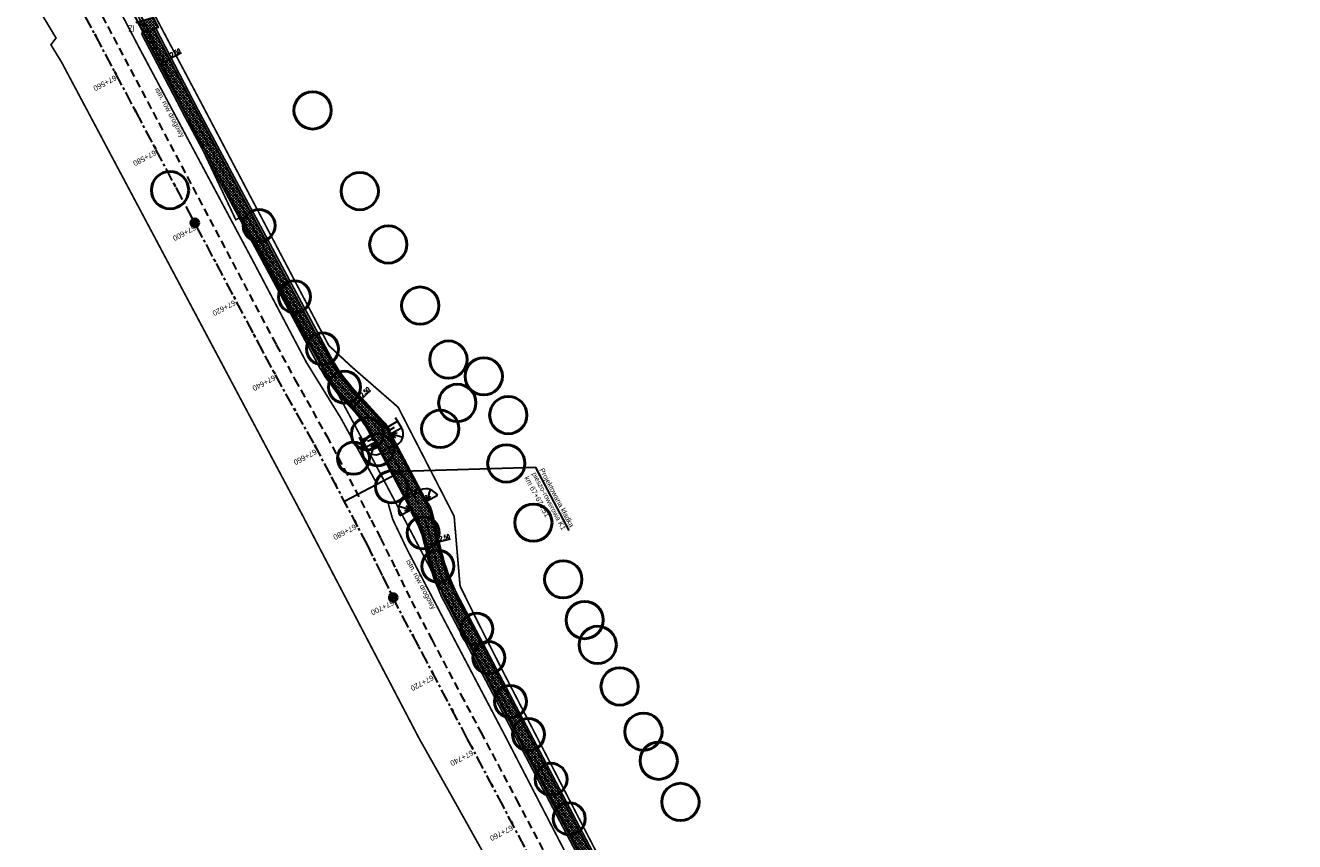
# Model space of a CAD drawing. Extents: x 7529638 to 7533737, y 5721204 to 5727900.
# Tile 21 of 24: x 7530189 to 7530488, y 5726661 to 5726854. Entities that reach past the tile are written whole.
import ezdxf

# ---------------------------------------------------------------- set-up
doc = ezdxf.new("R2010")
doc.units = 0
doc.header["$PDMODE"] = 1
doc.header["$PDSIZE"] = 0.3
for name, pattern in [('817-dzialki-09-05-04$0$HIDDEN', [0.375, 0.25, -0.125]), ('ACAD_ISO05W100', [33, 24, -3, 0, -3, 0, -3]), ('CENTER', [50.8, 31.75, -6.35, 6.35, -6.35]), ('HIDDEN', [9.525, 6.35, -3.175])]:
    doc.linetypes.add(name, pattern=pattern)
for name, color, linetype, lineweight in [('! tmp', 7, 'Continuous', 50), ('D-krawędzie', 3, 'Continuous', 30), ('D-obrzeża', 2, 'Continuous', 30), ('D-opisy', 2, 'Continuous', 30), ('D-oś', 10, 'CENTER', 30), ('D-pas-drogowy', 7, 'ACAD_ISO05W100', 50), ('D-zjazdy', 202, 'Continuous', 30), ('D-zjazdy-opis', 202, 'Continuous', 30)]:
    doc.layers.add(name, color=color, linetype=linetype, lineweight=lineweight)
for name, color, linetype in [('C-DROGI-SYTUACJA-ETYKIETY', 7, 'Continuous'), ('D-hatch-zjazdy-BA', 244, 'Continuous'), ('D-kladki', 7, 'Continuous'), ('D-pobocza', 60, 'Continuous'), ('D-rowy', 160, 'Continuous'), ('D-wymiary', 1, 'Continuous')]:
    doc.layers.add(name, color=color, linetype=linetype)
for name, color, linetype, lineweight, true_color in [('D-bariery', 7, 'FENCELINE2', 30, 0xff0f0f), ('D-hatch-ciag-pieszo-rowerowy', 7, 'Continuous', 13, 0xff9f80), ('D-LR-etap-III', 7, '817-dzialki-09-05-04$0$HIDDEN', 50, 0x00008f), ('D-podzialy-dzialek', 7, 'Continuous', 50, 0xff3333)]:
    doc.layers.add(name, color=color, linetype=linetype, lineweight=lineweight, true_color=true_color)
doc.styles.add('2mm08', font='arial.ttf', dxfattribs={"width": 0.8})
doc.styles.add('DIMTEXT', font='simplex.shx', dxfattribs={"width": 0.7})
doc.styles.get("Standard").update_dxf_attribs({"font": 'arial.ttf'})
doc.linetypes.add('FENCELINE2', pattern='A,6.35,-2.54,[132,ltypeshp.shx,S=2.54,R=0,X=-2.54,Y=0],-2.54,25.4', length=36.83)
doc.dimstyles.new('500', dxfattribs={"dimtxt": 1, "dimasz": 0.7, "dimexe": 0.2, "dimexo": 0.5, "dimgap": 0.2, "dimtad": 1, "dimrnd": 0.005, "dimzin": 0, "dimdsep": 46, "dimtxsty": 'DIMTEXT', "dimblk": 'ARCHTICK', "dimcen": 0, "dimclrd": 256, "dimclre": 256, "dimclrt": 2, "dimadec": 5, "dimazin": 0, "dimtfac": 1, "dimtofl": 0, "dimtmove": 0, "dimatfit": 3, "dimfxl": 1, "dimtolj": 1, "dimtzin": 0, "dimlwd": -1, "dimlwe": -1, "dimarcsym": 0})
pattern_1 = [(45, (0.87658, 0.48407), (-0.33675960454, 0.33675960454), []), (135, (0.87658, 0.48407), (-0.33675960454, -0.33675960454), [])]
pattern_2 = [(45, (0, 0), (-0.33675960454, 0.33675960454), []), (135, (0, 0), (-0.33675960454, -0.33675960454), [])]

# ---------------------------------------------------------------- blocks, each defined once
blk = doc.blocks.new('kilometraz')
at = {"linetype": 'ByBlock', "lineweight": -2}
blk.add_hatch(color=0, dxfattribs=at).paths.add_polyline_path([(0, -0.375, 0.4142136), (0.375, 0, 0.4142136), (0, 0.375)])
at = {"color": 0, "linetype": 'ByBlock', "lineweight": -2}
blk.add_line((0, 0.375), (0, -0.375), dxfattribs=at)
blk.add_circle((0, 0), 0.375, dxfattribs=at)
blk = doc.blocks.new('AeccTickLine')
at = {"color": 0, "linetype": 'ByBlock', "lineweight": -2}
blk.add_line((0, 1), (0, -1), dxfattribs=at)
blk = doc.blocks.new('wergwerg')
at = {"layer": '! tmp', "color": 172, "lineweight": 30, "ltscale": 0.05, "true_color": 0x0000c2}
for p, q in [((6567213.51, 5549967.4), (6567208.51, 5549949.07)), ((6567213.82, 5549967.31), (6567208.81, 5549948.99)), ((6567213.51, 5549967.4), (6567213.82, 5549967.31)), ((6567212.25, 5549948.05), (6567217.26, 5549966.38)), ((6567212.56, 5549947.96), (6567217.56, 5549966.29)), ((6567212.97, 5549964.18), (6567216.4, 5549963.24)), ((6567217.26, 5549966.38), (6567217.56, 5549966.29)), ((6567209.67, 5549952.12), (6567213.1, 5549951.18)), ((6567205.84, 5549950.32), (6567205.27, 5549947.58)), ((6567208.51, 5549949.07), (6567208.81, 5549948.99)), ((6567212.25, 5549948.05), (6567212.56, 5549947.96)), ((6567215.48, 5549947.68), (6567214.58, 5549945.04))]:
    blk.add_line(p, q, dxfattribs=at)
at = {"layer": '! tmp', "color": 172, "lineweight": 30, "true_color": 0x0000c2}
for p, q in [((6567210.59, 5549967.7), (6567213.21, 5549966.98)), ((6567210.83, 5549965.48), (6567213.23, 5549966.84)), ((6567211.89, 5549966.74), (6567213.2, 5549966.91)), ((6567212.46, 5549965.74), (6567213.27, 5549966.79)), ((6567217.63, 5549964.33), (6567217.46, 5549965.64)), ((6567218.89, 5549963.27), (6567217.53, 5549965.67)), ((6567218.63, 5549964.9), (6567217.58, 5549965.71)), ((6567220.23, 5549965.06), (6567217.61, 5549965.77)), ((6567205.84, 5549950.3), (6567208.46, 5549949.59)), ((6567207.18, 5549952.09), (6567208.55, 5549949.69)), ((6567207.45, 5549950.46), (6567208.49, 5549949.65)), ((6567208.45, 5549951.03), (6567208.61, 5549949.72)), ((6567213.6, 5549949.62), (6567212.79, 5549948.57)), ((6567215.23, 5549949.89), (6567212.84, 5549948.52)), ((6567208.09, 5549947.86), (6567205.44, 5549948.41)), ((6567208.27, 5549948.73), (6567206.95, 5549949.01)), ((6567212.3, 5549946.71), (6567214.86, 5549945.84)), ((6567212.59, 5549947.55), (6567213.87, 5549947.11)), ((6567214.17, 5549948.62), (6567212.86, 5549948.46)), ((6567215.48, 5549947.67), (6567212.86, 5549948.39))]:
    blk.add_line(p, q, dxfattribs=at)
at = {"layer": '! tmp', "color": 172, "linetype": 'HIDDEN', "lineweight": 30, "ltscale": 0.05, "true_color": 0x0000c2}
for p, q in [((6567213.03, 5549964.42), (6567213.21, 5549964.11)), ((6567216.46, 5549963.48), (6567216.16, 5549963.31)), ((6567209.56, 5549952.93), (6567213.61, 5549951.82)), ((6567209.61, 5549951.88), (6567209.91, 5549952.05)), ((6567213.04, 5549950.94), (6567212.86, 5549951.25))]:
    blk.add_line(p, q, dxfattribs=at)
at = {"layer": '! tmp', "color": 172, "linetype": 'CENTER', "lineweight": 30, "ltscale": 0.05, "true_color": 0x0000c2}
blk.add_line((6567216.51, 5549962.43), (6567212.46, 5549963.54), dxfattribs=at)
at = {"layer": '! tmp', "color": 172, "lineweight": 30, "ltscale": 0.05, "true_color": 0x0000c2}
for centre, start, end in [((6567213.48, 5549966.89), 164.7183, 252.7914), ((6567217.34, 5549965.84), 256.6451, 344.7183), ((6567208.73, 5549949.53), 76.6451, 164.7183), ((6567212.59, 5549948.47), 344.7183, 72.7914)]:
    blk.add_arc(centre, 3, start, end, dxfattribs=at)
at = {"layer": '! tmp', "color": 172, "lineweight": 30, "true_color": 0x0000c2}
for centre, start, end in [((6567213.38, 5549966.93), 164.4174, 254.7563), ((6567217.44, 5549965.82), 254.6802, 345.0192), ((6567208.63, 5549949.54), 74.7174, 165.0563), ((6567212.69, 5549948.43), 344.3802, 74.7192)]:
    blk.add_arc(centre, 0.177, start, end, dxfattribs=at)
blk = doc.blocks.new('_ArchTick')
at = {"color": 0, "linetype": 'ByBlock', "const_width": 0.15}
blk.add_lwpolyline([(-0.5, -0.5), (0.5, 0.5)], dxfattribs=at)
blk = doc.blocks.new('*D96')
at = {"layer": 'D-wymiary', "transparency": 16777216}
for p, q in [((7530285.63, 5726732.34), (7530285.69, 5726732.05)), ((7530285.74, 5726731.85), (7530288.89, 5726732.58)), ((7530283.3, 5726731.29), (7530285.74, 5726731.85)), ((7530283.42, 5726730.8), (7530283.35, 5726731.1))]:
    blk.add_line(p, q, dxfattribs=at)
at = {"layer": 'Defpoints', "color": 0, "transparency": 16777216}
for p in [(7530283.3, 5726731.29), (7530285.74, 5726731.85), (7530285.74, 5726731.85)]:
    blk.add_point(p, dxfattribs=at)
at = {"layer": 'D-wymiary', "transparency": 16777216, "xscale": 0.6999999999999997, "yscale": 0.6999999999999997, "zscale": 0.6999999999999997}
for p, rotation in [((7530285.74, 5726731.85), 13.00281078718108), ((7530283.3, 5726731.29), 193.0028107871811)]:
    blk.add_blockref('_ArchTick', p, dxfattribs=dict(at, rotation=rotation))
at = {"layer": 'D-wymiary', "color": 2, "transparency": 16777216, "insert": (7530287.5, 5726732.98), "char_height": 1, "attachment_point": 5, "rotation": 13.0028, "style": 'DIMTEXT'}
blk.add_mtext('\\A1;2.50', dxfattribs=at)
blk = doc.blocks.new('*D97')
at = {"layer": 'D-wymiary', "transparency": 16777216}
for p, q in [((7530265.93, 5726763.72), (7530267.77, 5726765.42)), ((7530267.77, 5726765.42), (7530270.14, 5726767.62)), ((7530268.11, 5726765.05), (7530267.9, 5726765.27)), ((7530266.27, 5726763.35), (7530266.07, 5726763.57))]:
    blk.add_line(p, q, dxfattribs=at)
at = {"layer": 'Defpoints', "color": 0, "transparency": 16777216}
for p in [(7530267.77, 5726765.42), (7530267.77, 5726765.42), (7530265.93, 5726763.72)]:
    blk.add_point(p, dxfattribs=at)
at = {"layer": 'D-wymiary', "transparency": 16777216, "xscale": 0.6999999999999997, "yscale": 0.6999999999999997, "zscale": 0.6999999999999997}
for p, rotation in [((7530267.77, 5726765.42), 42.79309063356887), ((7530265.93, 5726763.72), 222.7930906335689)]:
    blk.add_blockref('_ArchTick', p, dxfattribs=dict(at, rotation=rotation))
at = {"layer": 'D-wymiary', "color": 2, "transparency": 16777216, "insert": (7530268.73, 5726767.27), "char_height": 1, "attachment_point": 5, "rotation": 42.7931, "style": 'DIMTEXT'}
blk.add_mtext('\\A1;2.50', dxfattribs=at)
blk = doc.blocks.new('*D121')
at = {"layer": 'D-wymiary', "linetype": 'ByBlock', "transparency": 16777216}
for p, q in [((7530220.42, 5726844.58), (7530222.63, 5726845.74)), ((7530222.4, 5726846.18), (7530222.54, 5726845.92)), ((7530222.63, 5726845.74), (7530225.5, 5726847.23)), ((7530220.19, 5726845.03), (7530220.32, 5726844.76))]:
    blk.add_line(p, q, dxfattribs=at)
at = {"layer": 'Defpoints', "color": 0, "linetype": 'ByBlock', "transparency": 16777216}
for p in [(7530222.63, 5726845.74), (7530222.63, 5726845.74), (7530220.42, 5726844.58)]:
    blk.add_point(p, dxfattribs=at)
at = {"layer": 'D-wymiary', "linetype": 'ByBlock', "transparency": 16777216, "xscale": 0.6999999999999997, "yscale": 0.6999999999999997, "zscale": 0.6999999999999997}
for p, rotation in [((7530222.63, 5726845.74), 27.51282421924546), ((7530220.42, 5726844.58), 207.5128242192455)]:
    blk.add_blockref('_ArchTick', p, dxfattribs=dict(at, rotation=rotation))
at = {"layer": 'D-wymiary', "color": 2, "linetype": 'ByBlock', "transparency": 16777216, "insert": (7530224.05, 5726847.27), "char_height": 1, "attachment_point": 5, "rotation": 27.5128, "style": 'DIMTEXT'}
blk.add_mtext('\\A1;2.50', dxfattribs=at)

msp = doc.modelspace()

# ---------------------------------------------------------------- hatches: boundary and pattern name
at = {"layer": 'D-hatch-ciag-pieszo-rowerowy'}
h = msp.add_hatch(dxfattribs=at)
h.set_pattern_fill('ANSI37', color=256, scale=0.15, style=0)
h.set_pattern_definition(pattern_1)
h.paths.add_polyline_path([(7530218.952, 5726852.807), (7530216.575, 5726851.959), (7530226.804, 5726832.32), (7530255.071, 5726779.69), (7530257.273, 5726780.873), (7530229.014, 5726833.489)])
h = msp.add_hatch(dxfattribs=at)
h.set_pattern_fill('ANSI37', color=256, scale=0.15, style=0)
h.set_pattern_definition(pattern_2)
h.paths.add_polyline_path([(7530259.102, 5726774.826), (7530256.172, 5726780.282), (7530255.071, 5726779.69), (7530258.001, 5726774.234, 0.063585), (7530264.072, 5726765.729), (7530264.989, 5726766.578, -0.063585)])
h.paths.add_polyline_path([(7530260.204, 5726775.417), (7530257.273, 5726780.873), (7530256.172, 5726780.282), (7530259.102, 5726774.826, 0.063585), (7530264.989, 5726766.578), (7530265.906, 5726767.427, -0.063585)])
h = msp.add_hatch(dxfattribs=at)
h.set_pattern_fill('ANSI37', color=256, scale=0.15, style=0)
h.set_pattern_definition(pattern_2)
edge = h.paths.add_edge_path()
edge.add_line((7530283.833, 5726728.997), (7530286.28, 5726729.51))
edge.add_line((7530286.28, 5726729.51), (7530284.271, 5726738.213))
edge.add_arc((7530274.527, 5726735.963), 10, 13.00281, 27.89795)
edge.add_line((7530283.365, 5726740.642), (7530283.215, 5726740.926))
edge.add_line((7530283.215, 5726740.926), (7530274.324, 5726757.718))
edge.add_line((7530274.324, 5726757.718), (7530274.174, 5726758.002))
edge.add_arc((7530265.336, 5726753.323), 10, 27.89795, 42.79309)
edge.add_line((7530272.674, 5726760.116), (7530265.906, 5726767.427))
edge.add_line((7530265.906, 5726767.427), (7530264.072, 5726765.729))
edge.add_line((7530264.072, 5726765.729), (7530266.929, 5726762.642))
edge.add_arc((7530252.253, 5726749.055), 20, 27.89795, 42.79309, ccw=False)
edge.add_line((7530269.928, 5726758.413), (7530271.178, 5726756.053))
edge.add_line((7530271.178, 5726756.053), (7530280.069, 5726739.26))
edge.add_line((7530280.069, 5726739.26), (7530281.318, 5726736.899))
edge.add_arc((7530263.643, 5726727.541), 20, 13.00281, 27.89795, ccw=False)
edge.add_line((7530283.13, 5726732.041), (7530283.833, 5726728.997))
h = msp.add_hatch(dxfattribs=at)
h.set_pattern_fill('ANSI37', color=256, scale=0.15, style=0)
h.set_pattern_definition(pattern_2)
h.paths.add_polyline_path([(7530290.543, 5726718.376, -0.0598164), (7530286.289, 5726729.511), (7530285.062, 5726729.254, 0.0607563), (7530289.362, 5726717.937), (7530322.484, 5726654.998), (7530323.29, 5726653.468), (7530324.387, 5726654.066), (7530323.59, 5726655.581)])
h.paths.add_polyline_path([(7530289.362, 5726717.937, -0.0607563), (7530285.062, 5726729.254), (7530283.836, 5726728.997, 0.0616963), (7530288.18, 5726717.498), (7530321.378, 5726654.416), (7530322.193, 5726652.869), (7530323.29, 5726653.468), (7530322.484, 5726654.998)])
at = {"layer": 'D-hatch-zjazdy-BA'}
h = msp.add_hatch(dxfattribs=at)
h.set_pattern_fill('ANSI37', color=256, scale=0.15, style=0)
h.set_pattern_definition(pattern_1)
h.paths.add_polyline_path([(7530218.819, 5726855.542), (7530215.223, 5726854.554), (7530216.575, 5726851.959), (7530220.029, 5726853.192)])

# ---------------------------------------------------------------- linework, layer by layer
at = {"layer": 'D-bariery', "ltscale": 0.05, "flags": 128}
for points in [[(7530261.044, 5726774.425, 0.0552996), (7530266.09, 5726767.597), (7530272.858, 5726760.286, -0.0496158), (7530274.456, 5726757.79), (7530274.456, 5726757.79), (7530283.357, 5726741.003), (7530283.357, 5726741.003, -0.045481), (7530284.514, 5726738.269), (7530286.926, 5726727.824, 0.0213959), (7530289.132, 5726721.882, 0.0213959)], [(7530258.449, 5726772.919, 0.0552996), (7530263.888, 5726765.559), (7530266.746, 5726762.473, -0.065084), (7530269.708, 5726758.296), (7530271.037, 5726755.978), (7530279.927, 5726739.185), (7530281.098, 5726736.782, -0.065084), (7530282.886, 5726731.985), (7530283.925, 5726727.488, 0.0343879), (7530286.376, 5726720.683)]]:
    msp.add_lwpolyline(points, format="xyb", dxfattribs=at)
at = {"layer": 'D-krawędzie', "linetype": 'HIDDEN', "ltscale": 0.3}
msp.add_lwpolyline([(7530204.081, 5726861.013), (7530247.82, 5726778.438), (7530252.22, 5726770.26), (7530259.735, 5726756.9), (7530263.782, 5726749.287), (7530270.196, 5726737.096), (7530272.433, 5726732.819), (7530276.009, 5726725.598), (7530279.7, 5726718.02), (7530284.501, 5726708.94), (7530291.376, 5726695.94), (7530296.046, 5726687.107), (7530304.464, 5726671.187), (7530316.604, 5726648.181), (7530333.058, 5726617.014), (7530350.004, 5726585.006), (7530367.258, 5726552.316), (7530385.763, 5726517.235), (7530404.054, 5726482.546)], dxfattribs=at)
at = {"layer": 'D-krawędzie'}
for points in [[(7530271.178, 5726756.053), (7530280.069, 5726739.26)], [(7530283.215, 5726740.926), (7530274.324, 5726757.718)]]:
    msp.add_lwpolyline(points, dxfattribs=at)
at = {"layer": 'D-LR-etap-III', "ltscale": 10, "flags": 128}
msp.add_lwpolyline([(7531750.474, 5723895.103, 0.4, 0.4, 0), (7531750.505, 5723895.13, 0.4, 0.4, 0), (7531682.71, 5724022.92, 0.4, 0.4, 0), (7531619.177, 5724147.204, 0.4, 0.4, 0), (7531592.309, 5724198.489, 0.4, 0.4, 0), (7531553.264, 5724272.919, 0.4, 0.4, 0), (7531504.02, 5724366.79, 0.4, 0.4, 0), (7531482.09, 5724407.62, 0.4, 0.4, 0), (7531412.35, 5724541.183, 0.4, 0.4, 0), (7531388.464, 5724586.93, 0.4, 0.4, 0), (7531345.12, 5724669.94, 0.4, 0.4, 0), (7531127.66, 5725081.67, 0.4, 0.4, 0), (7531059.253, 5725211.041, 0.4, 0.4, 0), (7531008.007, 5725307.954, 0.4, 0.4, 0), (7530964.182, 5725390.836, 0.4, 0.4, 0), (7530914.557, 5725484.684, 0.4, 0.4, 0), (7530865.243, 5725577.494, 0.4, 0.4, 0), (7530840.085, 5725624.059, 0.4, 0.4, 0), (7530802.56, 5725694.925, 0.4, 0.4, 0), (7530755.54, 5725787.51, 0.4, 0.4, 0), (7530708.718, 5725876.303, 0.4, 0.4, 0), (7530695.12, 5725902.09, 0.4, 0.4, 0), (7530642.914, 5726001.078, 0.4, 0.4, 0), (7530634.935, 5726016.147, 0.4, 0.4, 0), (7530610.82, 5726061.93, 0.4, 0.4, 0), (7530610.82, 5726061.93, 0.4, 0.4, 0), (7530607.21, 5726063.51, 0.4, 0.4, 0), (7530597.42, 5726080.68, 0.4, 0.4, 0), (7530591.16, 5726088.44, 0.4, 0.4, 0), (7530581.28, 5726107.21, 0.4, 0.4, 0), (7530571.29, 5726130.56, 0.4, 0.4, 0), (7530549.555, 5726171.527, 0.4, 0.4, 0), (7530531.014, 5726206.474, 0.4, 0.4, 0), (7530516.461, 5726236.017, 0.4, 0.4, 0), (7530500.799, 5726266.141, 0.4, 0.4, 0), (7530491.35, 5726283.94, 0.4, 0.4, 0), (7530482.4, 5726303.41, 0.4, 0.4, 0), (7530482.4, 5726303.41, 0.4, 0.4, 0), (7530450.41, 5726357.28, 0.4, 0.4, 0), (7530397.759, 5726458.5, 0.4, 0.4, 0), (7530334.708, 5726583.665, 0.4, 0.4, 0), (7530303.939, 5726645.168, 0.4, 0.4, 0), (7530300.51, 5726651.778, 0.4, 0.4, 0), (7530289.214, 5726671.967, 0.4, 0.4, 0), (7530281.54, 5726685.57, 0.4, 0.4, 0), (7530261.371, 5726724.163, 0.4, 0.4, 0), (7530254.03, 5726738.21, 0.4, 0.4, 0), (7530197.22, 5726845.06, 0.4, 0.4, 0), (7530194.71, 5726849.15, 0.4, 0.4, 0), (7530195.92, 5726850.75, 0.4, 0.4, 0), (7530170.547, 5726892.961, 0.4, 0.4, 0), (7530143.175, 5726945.066, 0.4, 0.4, 0), (7530105.06, 5727018.32, 0.4, 0.4, 0), (7530100.06, 5727027.16, 0.4, 0.4, 0), (7530062.319, 5727099.625, 0.4, 0.4, 0), (7530015.379, 5727189.42, 0.4, 0.4, 0), (7529983.208, 5727250.207, 0.4, 0.4, 0), (7529953.284, 5727306.747, 0.4, 0.4, 0), (7529900.671, 5727406.159, 0.4, 0.4, 0), (7529890.63, 5727425.131, 0.4, 0.4, 0), (7529875.155, 5727454.426, 0.4, 0.4, 0), (7529857.56, 5727487.787, 0.4, 0.4, 0), (7529835.194, 5727530.193, 0.4, 0.4, 0), (7529811.741, 5727574.662, 0.4, 0.4, 0), (7529792.102, 5727611.923, 0.4, 0.4, 0), (7529768.066, 5727657.47, 0.4, 0.4, 0), (7529755.211, 5727682.131, 0.4, 0.4, 0), (7529753.31, 5727681.13, 0.4, 0.4, 0), (7529739.21, 5727707.77, 0.4, 0.4, 0), (7529735.395, 5727711.252, 0.4, 0.4, 0), (7529725.42, 5727730.2, 0.4, 0.4, 0), (7529723.55, 5727729.88, 0.4, 0.4, 0), (7529697.302, 5727779.642, 0.4, 0.4, 0), (7529719.413, 5727790.898, 0.4, 0.4, 0), (7529736.46, 5727758.74, 0.4, 0.4, 0.0460321), (7529740.444, 5727753.465, 0.4, 0.4, 0), (7529741.648, 5727752.231, 0.4, 0.4, -0.0717852), (7529745.223, 5727747.325, 0.4, 0.4, 0), (7529749.949, 5727738.389, 0.4, 0.4, 0), (7529777.124, 5727686.992, 0.4, 0.4, 0), (7529796.062, 5727651.09, 0.4, 0.4, 0), (7529814.579, 5727616.605, 0.4, 0.4, 0), (7529839.955, 5727570.082, 0.4, 0.4, 0), (7529859.864, 5727533.021, 0.4, 0.4, 0), (7529880.997, 5727493.182, 0.4, 0.4, 0), (7529904.798, 5727448.507, 0.4, 0.4, 0), (7529920.757, 5727418.287, 0.4, 0.4, 0), (7529946.499, 5727367.895, 0.4, 0.4, 0), (7529971.896, 5727319.981, 0.4, 0.4, 0), (7529988.437, 5727288.487, 0.4, 0.4, 0), (7529996.992, 5727272.627, 0.4, 0.4, 0), (7530017.129, 5727234.286, 0.4, 0.4, 0), (7530032.82, 5727204.742, 0.4, 0.4, 0), (7530051.161, 5727170.054, 0.4, 0.4, 0), (7530068.798, 5727136.771, 0.4, 0.4, 0), (7530090.027, 5727095.971, 0.4, 0.4, 0), (7530107.701, 5727063.401, 0.4, 0.4, 0), (7530136.275, 5727011.384, 0.4, 0.4, 0), (7530162.713, 5726962.886, 0.4, 0.4, 0), (7530186.28, 5726918.985, 0.4, 0.4, 0), (7530207.082, 5726878.943, 0.4, 0.4, 0), (7530230.626, 5726834.519, 0.4, 0.4, 0), (7530260.222, 5726778.245, 0.4, 0.4, 0), (7530265.608, 5726773.238, 0.4, 0.4, 0), (7530276.571, 5726763.69, 0.4, 0.4, 0), (7530289.767, 5726738.01, 0.4, 0.4, 0), (7530291.165, 5726721.546, 0.4, 0.4, 0), (7530295.342, 5726713.088, 0.4, 0.4, 0), (7530301.678, 5726700.637, 0.4, 0.4, 0), (7530324.365, 5726656.792, 0.4, 0.4, 0), (7530342.136, 5726623.047, 0.4, 0.4, 0), (7530359.054, 5726590.648, 0.4, 0.4, 0), (7530382.017, 5726547.444, 0.4, 0.4, 0), (7530405.164, 5726503.164, 0.4, 0.4, 0), (7530426.654, 5726462.186, 0.4, 0.4, 0), (7530447.035, 5726423.303, 0.4, 0.4, 0), (7530470, 5726379.319, 0.4, 0.4, 0), (7530489.471, 5726342.493, 0.4, 0.4, 0), (7530508.631, 5726306.285, 0.4, 0.4, 0), (7530529.209, 5726266.894, 0.4, 0.4, 0), (7530544.133, 5726237.806, 0.4, 0.4, 0), (7530554.936, 5726217.866, 0.4, 0.4, 0.0204379), (7530556.557, 5726215.146, 0.4, 0.4, 0), (7530564.205, 5726203.429, 0.4, 0.4, -0.0241664), (7530566.219, 5726199.99, 0.4, 0.4, 0), (7530569.433, 5726193.841, 0.4, 0.4, -0.0214946), (7530571.303, 5726189.853, 0.4, 0.4, 0), (7530574.17, 5726182.99, 0.4, 0.4, 0.0225353), (7530576.043, 5726179.017, 0.4, 0.4, 0), (7530580.578, 5726170.428, 0.4, 0.4, 0), (7530583.3, 5726167.41, 0.4, 0.4, 0), (7530588.019, 5726160.183, 0.4, 0.4, 0), (7530598.618, 5726155.264, 0.4, 0.4, 0), (7530608.258, 5726140.497, 0.4, 0.4, 0), (7530603.27, 5726136.83, 0.4, 0.4, 0), (7530606.53, 5726131.84, 0.4, 0.4, 0), (7530603.992, 5726123.395, 0.4, 0.4, 0), (7530604.725, 5726122.208, 0.4, 0.4, -0.0171909), (7530608.179, 5726116.165, 0.4, 0.4, 0), (7530628.536, 5726077.513, 0.4, 0.4, 0), (7530650.61, 5726035.728, 0.4, 0.4, 0), (7530669.66, 5725998.908, 0.4, 0.4, 0), (7530697.662, 5725945.732, 0.4, 0.4, 0), (7530716.009, 5725911.041, 0.4, 0.4, 0), (7530734.249, 5725876.731, 0.4, 0.4, 0), (7530752.493, 5725841.77, 0.4, 0.4, 0), (7530779.501, 5725790.396, 0.4, 0.4, 0), (7530796.713, 5725757.721, 0.4, 0.4, 0), (7530818.11, 5725716.812, 0.4, 0.4, 0), (7530832.483, 5725688.463, 0.4, 0.4, 0), (7530848.599, 5725657.77, 0.4, 0.4, 0), (7530868.416, 5725620.234, 0.4, 0.4, 0), (7530873.03, 5725611.462, 0.4, 0.4, 0), (7530879.813, 5725598.545, 0.4, 0.4, 0.1336076), (7530886.517, 5725591.336, 0.4, 0.4, 0), (7530889.092, 5725589.736, 0.4, 0.4, -0.0197443), (7530902.424, 5725580.208, 0.4, 0.4, 0), (7530905.83, 5725573.47, 0.4, 0.4, -0.019389), (7530909.092, 5725555.549, 0.4, 0.4, 0), (7530909.405, 5725546.422, 0.4, 0.4, 0), (7530926.738, 5725511.613, 0.4, 0.4, 0), (7530959.045, 5725450.186, 0.4, 0.4, 0), (7531002.124, 5725368.289, 0.4, 0.4, 0), (7531031.647, 5725313.275, 0.4, 0.4, 0), (7531063.399, 5725254.295, 0.4, 0.4, 0), (7531090.471, 5725202.703, 0.4, 0.4, 0), (7531113.223, 5725158.577, 0.4, 0.4, 0), (7531150.831, 5725086.712, 0.4, 0.4, 0), (7531159.28, 5725076.787, 0.4, 0.4, 0), (7531166.31, 5725074.58, 0.4, 0.4, 0), (7531172.29, 5725062.58, 0.4, 0.4, 0), (7531170.59, 5725055.606, 0.4, 0.4, 0), (7531174.952, 5725040.351, 0.4, 0.4, 0), (7531205.998, 5724981.579, 0.4, 0.4, 0), (7531237.222, 5724922.816, 0.4, 0.4, 0), (7531262.39, 5724875.283, 0.4, 0.4, 0), (7531296.078, 5724811.596, 0.4, 0.4, 0), (7531315.935, 5724773.526, 0.4, 0.4, 0), (7531345.276, 5724720.081, 0.4, 0.4, 0), (7531366.586, 5724677.208, 0.4, 0.4, 0), (7531382.715, 5724645.976, 0.4, 0.4, 0), (7531401.299, 5724610.875, 0.4, 0.4, 0), (7531427.288, 5724560.489, 0.4, 0.4, 0), (7531449.111, 5724520.398, 0.4, 0.4, 0), (7531477.65, 5724466.021, 0.4, 0.4, 0), (7531500.996, 5724421.113, 0.4, 0.4, 0), (7531512.961, 5724397.937, 0.4, 0.4, 0.002391), (7531518.819, 5724389.827, 0.4, 0.4, 0), (7531526.32, 5724379.39, 0.4, 0.4, 0), (7531539.05, 5724355.274, 0.4, 0.4, 0), (7531567.497, 5724301.386, 0.4, 0.4, 0), (7531601.021, 5724241.29, 0.4, 0.4, 0), (7531634.984, 5724179.164, 0.4, 0.4, 0), (7531649, 5724153.82, 0.4, 0.4, 0), (7531666.786, 5724113.659, 0.4, 0.4, 0), (7531674.55, 5724094.21, 0.4, 0.4, 0), (7531682.84, 5724077.713, 0.4, 0.4, 0), (7531692.69, 5724058.11, 0.4, 0.4, 0), (7531692.69, 5724058.11, 0.4, 0.4, 0), (7531699.47, 5724043.17, 0.4, 0.4, 0), (7531719.792, 5724002.494, 0.4, 0.4, 0), (7531737.748, 5723966.758, 0.4, 0.4, 0), (7531754.514, 5723945.886, 0.4, 0.4, 0), (7531764.652, 5723934.667, 0.4, 0.4, 0), (7531780.08, 5723929.25, 0.4, 0.4, 0), (7531792.612, 5723906.338, 0.4, 0.4, 0), (7531792.612, 5723906.338, 0.4, 0.4, 0), (7531756.962, 5723883.055, 0.4, 0.4, 0), (7531750.46, 5723895.13, 0.4, 0.4, 0), (7531750.46, 5723895.13, 0, 0, 0)], format="xyseb", dxfattribs=at)
at = {"layer": 'D-obrzeża'}
for points in [[(7530255.071, 5726779.69), (7530226.804, 5726832.32), (7530203.558, 5726876.949)], [(7530257.273, 5726780.873), (7530229.014, 5726833.489), (7530218.952, 5726852.807)]]:
    msp.add_lwpolyline(points, dxfattribs=at)
for points in [[(7530257.273, 5726780.873), (7530260.204, 5726775.417, 0.063585), (7530265.906, 5726767.427)], [(7530255.071, 5726779.69), (7530258.001, 5726774.234, 0.063585), (7530264.072, 5726765.729)], [(7530271.178, 5726756.053), (7530269.928, 5726758.413, 0.065084), (7530266.929, 5726762.642), (7530264.072, 5726765.729)], [(7530274.324, 5726757.718), (7530274.174, 5726758.002, 0.065084), (7530272.674, 5726760.116), (7530265.906, 5726767.427)], [(7530280.069, 5726739.26), (7530281.318, 5726736.899, -0.065084), (7530283.13, 5726732.041), (7530283.709, 5726729.533, 0.0644627), (7530288.18, 5726717.498), (7530321.378, 5726654.416)], [(7530283.215, 5726740.926), (7530283.365, 5726740.642, -0.065084), (7530284.271, 5726738.213), (7530286.072, 5726730.411, 0.0644627), (7530290.543, 5726718.376), (7530323.59, 5726655.58)]]:
    msp.add_lwpolyline(points, format="xyb", dxfattribs=at)
at = {"layer": 'D-opisy'}
msp.add_lwpolyline([(7530316.877, 5726734.628), (7530309.032, 5726749.468), (7530277.323, 5726748.55), (7530263.924, 5726741.499)], dxfattribs=at)
at = {"layer": 'D-oś', "ltscale": 0.03}
msp.add_lwpolyline([(7530204.666, 5726877.528), (7530227.909, 5726832.904), (7530259.102, 5726774.826, 0.063585), (7530264.989, 5726766.578), (7530268.47, 5726762.818, -0.065084), (7530272.969, 5726756.475), (7530281.424, 5726740.504, -0.065084), (7530284.142, 5726733.217), (7530284.891, 5726729.972, 0.0644627), (7530289.362, 5726717.937), (7530322.484, 5726654.998)], format="xyb", dxfattribs=at)
at = {"layer": 'D-oś', "ltscale": 0.1}
msp.add_lwpolyline([(7530400.958, 5726480.914), (7530382.667, 5726515.602), (7530364.162, 5726550.682), (7530346.91, 5726583.371), (7530329.964, 5726615.378), (7530313.508, 5726646.548), (7530301.37, 5726669.551), (7530292.952, 5726685.471), (7530288.281, 5726694.304), (7530281.407, 5726707.304), (7530276.579, 5726716.435), (7530272.867, 5726724.055), (7530269.314, 5726731.231), (7530267.097, 5726735.47), (7530260.688, 5726747.65), (7530256.664, 5726755.22), (7530249.153, 5726768.573), (7530244.732, 5726776.79), (7530200.988, 5726859.376)], dxfattribs=at)
at = {"layer": 'D-pas-drogowy', "ltscale": 0.2, "flags": 128}
msp.add_lwpolyline([(7531633.019, 5724182.834, 0.4, 0.4, 0), (7531617.559, 5724211.608, 0.4, 0.4, 0), (7531566.784, 5724302.736, 0.4, 0.4, 0), (7531538.419, 5724356.47, 0.4, 0.4, 0), (7531526.32, 5724379.39, 0.4, 0.4, 0), (7531516.102, 5724393.607, 0.4, 0.4, 0.0014851), (7531513.78, 5724396.838, 0.4, 0.4, 0), (7531501.87, 5724413.41, 0.4, 0.4, 0), (7531474.926, 5724464.508, 0.4, 0.4, 0), (7531446.2, 5724518.992, 0.4, 0.4, 0), (7531424.962, 5724559.262, 0.4, 0.4, 0), (7531398.444, 5724609.566, 0.4, 0.4, 0), (7531379.647, 5724645.216, 0.4, 0.4, 0), (7531365.23, 5724672.56, 0.4, 0.4, 0), (7531341.306, 5724717.915, 0.4, 0.4, 0), (7531312.9, 5724771.789, 0.4, 0.4, 0), (7531292.591, 5724810.307, 0.4, 0.4, 0), (7531259.392, 5724873.271, 0.4, 0.4, 0), (7531233.74, 5724921.923, 0.4, 0.4, 0), (7531203.073, 5724980.092, 0.4, 0.4, 0), (7531173.471, 5725036.225, 0.4, 0.4, 0), (7531168.27, 5725046.09, 0.4, 0.4, 0), (7531172.29, 5725062.58, 0.4, 0.4, 0), (7531166.31, 5725074.58, 0.4, 0.4, 0), (7531150.32, 5725079.6, 0.4, 0.4, 0), (7531141.5, 5725096.43, 0.4, 0.4, 0), (7531109.312, 5725157.814, 0.4, 0.4, 0), (7531086.641, 5725201.048, 0.4, 0.4, 0), (7531059.198, 5725253.384, 0.4, 0.4, 0), (7531028.207, 5725312.489, 0.4, 0.4, 0), (7530999.105, 5725367.99, 0.4, 0.4, 0), (7530956.248, 5725449.725, 0.4, 0.4, 0), (7530924.398, 5725510.464, 0.4, 0.4, 0), (7530897.51, 5725561.74, 0.4, 0.4, 0), (7530894.46, 5725566.14, 0.4, 0.4, 0), (7530892.16, 5725570.49, 0.4, 0.4, 0), (7530869.363, 5725613.307, 0.4, 0.4, 0), (7530861.694, 5725627.705, 0.4, 0.4, 0), (7530852.74, 5725644.52, 0.4, 0.4, 0), (7530831.51, 5725684.2, 0.4, 0.4, 0), (7530811.13, 5725722.52, 0.4, 0.4, 0), (7530792.348, 5725757.941, 0.4, 0.4, 0), (7530768.03, 5725803.8, 0.4, 0.4, 0), (7530748.769, 5725840.179, 0.4, 0.4, 0), (7530727.7, 5725879.97, 0.4, 0.4, 0), (7530712.098, 5725909.545, 0.4, 0.4, 0), (7530693.644, 5725944.645, 0.4, 0.4, 0), (7530665.702, 5725997.539, 0.4, 0.4, 0), (7530641.76, 5726042.88, 0.4, 0.4, 0), (7530616.5, 5726091.48, 0.4, 0.4, 0), (7530604.628, 5726114.32, 0.4, 0.4, -0.0077628), (7530602.5, 5726118.43, 0.4, 0.4, 0), (7530603.992, 5726123.395, 0.4, 0.4, 0), (7530606.53, 5726131.84, 0.4, 0.4, 0), (7530603.27, 5726136.83, 0.4, 0.4, 0), (7530593.776, 5726151.369, 0.4, 0.4, 0), (7530590.203, 5726156.84, 0.4, 0.4, 0), (7530583.3, 5726167.41, 0.4, 0.4, 0), (7530580.578, 5726170.428, 0.4, 0.4, 0), (7530575.85, 5726175.67, 0.4, 0.4, 0), (7530569.01, 5726186.66, 0.4, 0.4, 0), (7530562.555, 5726199.189, 0.4, 0.4, 0), (7530555.67, 5726211.39, 0.4, 0.4, 0), (7530548.29, 5726224.23, 0.4, 0.4, 0), (7530540.58, 5726237.71, 0.4, 0.4, 0), (7530532.68, 5726252.65, 0.4, 0.4, 0), (7530524.06, 5726269.35, 0.4, 0.4, 0), (7530502.82, 5726309.91, 0.4, 0.4, 0), (7530488.83, 5726336.63, 0.4, 0.4, 0), (7530466.03, 5726380.16, 0.4, 0.4, 0), (7530438.47, 5726432.77, 0.4, 0.4, 0), (7530424.53, 5726459.09, 0.4, 0.4, 0), (7530401.63, 5726502.97, 0.4, 0.4, 0), (7530383.38, 5726538.06, 0.4, 0.4, 0), (7530353.97, 5726593.52, 0.4, 0.4, 0), (7530338.47, 5726622.74, 0.4, 0.4, 0), (7530322.01, 5726653.88, 0.4, 0.4, 0), (7530297.54, 5726700.33, 0.4, 0.4, 0), (7530287.38, 5726719.6, 0.4, 0.4, 0), (7530285.95, 5726722.316, 0.4, 0.4, 0), (7530280.26, 5726733.12, 0.4, 0.4, 0), (7530266.73, 5726758.74, 0.4, 0.4, 0), (7530260.42, 5726770.47, 0.4, 0.4, 0), (7530253.25, 5726783.82, 0.4, 0.4, 0), (7530244.95, 5726799.33, 0.4, 0.4, 0), (7530239.39, 5726808.49, 0.4, 0.4, 0), (7530238.29, 5726807.9, 0.4, 0.4, 0), (7530218.11, 5726850.67, 0.4, 0.4, 0), (7530175.907, 5726928.168, 0.4, 0.4, 0), (7530096.68, 5727076.15, 0.4, 0.4, 0), (7530094.68, 5727079.89, 0.4, 0.4, 0), (7530064.597, 5727135.523, 0.4, 0.4, 0), (7530046.731, 5727168.892, 0.4, 0.4, 0), (7530025.803, 5727208.461, 0.4, 0.4, 0), (7530012.847, 5727232.979, 0.4, 0.4, 0), (7529994.15, 5727268.45, 0.4, 0.4, 0), (7529981.671, 5727291.93, 0.4, 0.4, 0), (7529949.89, 5727351.73, 0.4, 0.4, 0), (7529924.75, 5727399.03, 0.4, 0.4, 0), (7529915.516, 5727417.1, 0.4, 0.4, 0), (7529885.83, 5727475.19, 0.4, 0.4, 0), (7529862.56, 5727519.97, 0.4, 0.4, 0), (7529852.985, 5727538.191, 0.4, 0.4, 0), (7529836.513, 5727569.511, 0.4, 0.4, 0), (7529815.369, 5727609.141, 0.4, 0.4, 0), (7529792.795, 5727651.247, 0.4, 0.4, 0), (7529774.199, 5727685.858, 0.4, 0.4, 0), (7529746.966, 5727736.059, 0.4, 0.4, 0), (7529733.92, 5727757.62, 0.4, 0.4, 0), (7529717.237, 5727789.763, 0.4, 0.4, 0), (7529697.302, 5727779.642, 0.4, 0.4, 0), (7529723.55, 5727729.88, 0.4, 0.4, 0), (7529725.42, 5727730.2, 0.4, 0.4, 0), (7529735.38, 5727711.28, 0.4, 0.4, 0), (7529739.21, 5727707.77, 0.4, 0.4, 0), (7529753.31, 5727681.13, 0.4, 0.4, 0), (7529755.178, 5727682.114, 0.4, 0.4, 0), (7529792.102, 5727611.923, 0.4, 0.4, 0), (7529811.741, 5727574.662, 0.4, 0.4, 0), (7529835.194, 5727530.193, 0.4, 0.4, 0), (7529857.56, 5727487.787, 0.4, 0.4, 0), (7529875.155, 5727454.426, 0.4, 0.4, 0), (7529890.63, 5727425.131, 0.4, 0.4, 0), (7529900.671, 5727406.159, 0.4, 0.4, 0), (7529953.284, 5727306.747, 0.4, 0.4, 0), (7529983.208, 5727250.207, 0.4, 0.4, 0), (7530015.379, 5727189.42, 0.4, 0.4, 0), (7530062.319, 5727099.625, 0.4, 0.4, 0), (7530100.06, 5727027.16, 0.4, 0.4, 0), (7530105.06, 5727018.32, 0.4, 0.4, 0), (7530143.175, 5726945.066, 0.4, 0.4, 0), (7530170.547, 5726892.961, 0.4, 0.4, 0), (7530195.92, 5726850.75, 0.4, 0.4, 0), (7530194.71, 5726849.15, 0.4, 0.4, 0), (7530197.22, 5726845.06, 0.4, 0.4, 0), (7530254.03, 5726738.21, 0.4, 0.4, 0), (7530261.371, 5726724.163, 0.4, 0.4, 0), (7530281.54, 5726685.57, 0.4, 0.4, 0), (7530289.214, 5726671.967, 0.4, 0.4, 0), (7530300.51, 5726651.778, 0.4, 0.4, 0), (7530303.939, 5726645.168, 0.4, 0.4, 0), (7530334.708, 5726583.665, 0.4, 0.4, 0), (7530397.759, 5726458.5, 0.4, 0.4, 0), (7530450.41, 5726357.28, 0.4, 0.4, 0), (7530482.4, 5726303.41, 0.4, 0.4, 0), (7530483.688, 5726301.003, 0.4, 0.4, 0), (7530491.35, 5726283.94, 0.4, 0.4, 0), (7530512.67, 5726243.78, 0.4, 0.4, 0), (7530529.43, 5726209.46, 0.4, 0.4, 0), (7530571.29, 5726130.56, 0.4, 0.4, 0), (7530581.28, 5726107.21, 0.4, 0.4, 0), (7530591.16, 5726088.44, 0.4, 0.4, 0), (7530597.42, 5726080.68, 0.4, 0.4, 0), (7530607.21, 5726063.51, 0.4, 0.4, 0), (7530610.82, 5726061.93, 0.4, 0.4, 0), (7530634.935, 5726016.147, 0.4, 0.4, 0), (7530642.914, 5726001.078, 0.4, 0.4, 0), (7530695.12, 5725902.09, 0.4, 0.4, 0), (7530708.718, 5725876.303, 0.4, 0.4, 0), (7530755.54, 5725787.51, 0.4, 0.4, 0), (7530802.56, 5725694.925, 0.4, 0.4, 0), (7530840.085, 5725624.059, 0.4, 0.4, 0), (7530865.243, 5725577.494, 0.4, 0.4, 0), (7530914.557, 5725484.684, 0.4, 0.4, 0), (7530964.182, 5725390.836, 0.4, 0.4, 0), (7531008.007, 5725307.954, 0.4, 0.4, 0), (7531059.253, 5725211.041, 0.4, 0.4, 0), (7531127.66, 5725081.67, 0.4, 0.4, 0), (7531345.12, 5724669.94, 0.4, 0.4, 0), (7531388.464, 5724586.93, 0.4, 0.4, 0), (7531412.35, 5724541.183, 0.4, 0.4, 0), (7531482.09, 5724407.62, 0.4, 0.4, 0), (7531504.02, 5724366.79, 0.4, 0.4, 0), (7531519.374, 5724337.52, 0.4, 0.4, 0), (7531563.749, 5724252.932, 0.4, 0.4, 0), (7531602.175, 5724179.681, 0.4, 0.4, 0), (7531619.177, 5724147.204, 0.4, 0.4, 0), (7531625.038, 5724135.635, 0.4, 0.4, 0), (7531656.796, 5724073.316, 0.4, 0.4, 0), (7531675.12, 5724037.36, 0.4, 0.4, 0), (7531682.71, 5724022.92, 0.4, 0.4, 0), (7531705.565, 5723979.811, 0.4, 0.4, 0), (7531736.606, 5723921.262, 0.4, 0.4, 0), (7531750.46, 5723895.13, 0.4, 0.4, 0), (7531740.77, 5723886.56, 0.4, 0.4, 0), (7531732.86, 5723885, 0.4, 0.4, 0), (7531722.18, 5723887.77, 0.4, 0.4, 0), (7531729.87, 5723862.17, 0.4, 0.4, 0), (7531742.92, 5723861.93, 0.4, 0.4, 0), (7531763.71, 5723859.52, 0.4, 0.4, 0), (7531768.42, 5723854.12, 0.4, 0.4, 0), (7531787.42, 5723817.97, 0.4, 0.4, 0), (7531795.57, 5723809.82, 0.4, 0.4, 0), (7531816.347, 5723819.85, 0.4, 0.4, 0), (7531816.347, 5723819.85, 0.4, 0.4, 0), (7531805.06, 5723843.23, 0.4, 0.4, 0), (7531803.61, 5723886.23, 0.4, 0.4, 0), (7531803.61, 5723886.23, 0.4, 0.4, 0), (7531780.08, 5723929.25, 0.4, 0.4, 0), (7531758.69, 5723936.76, 0.4, 0.4, 0), (7531749.359, 5723946.412, 0.4, 0.4, 0), (7531742.71, 5723953.29, 0.4, 0.4, 0), (7531735.177, 5723967.878, 0.4, 0.4, 0), (7531722.37, 5723992.68, 0.4, 0.4, 0), (7531705.042, 5724030.886, 0.4, 0.4, 0), (7531699.47, 5724043.17, 0.4, 0.4, 0), (7531692.69, 5724058.11, 0.4, 0.4, 0), (7531679.672, 5724084.017, 0.4, 0.4, 0), (7531674.55, 5724094.21, 0.4, 0.4, 0), (7531666.633, 5724114.003, 0.4, 0.4, 0), (7531649, 5724153.82, 0.4, 0.4, 0), (7531641.49, 5724149.34, 0.4, 0.4, 0), (7531626.04, 5724179.34, 0.4, 0.4, 0), (7531633.03, 5724182.84, 0, 0, 0)], format="xyseb", dxfattribs=at)
at = {"layer": 'D-pobocza'}
for points in [[(7530254.63, 5726779.453), (7530226.362, 5726832.086), (7530216.099, 5726851.789)], [(7530219.427, 5726852.977), (7530229.456, 5726833.723), (7530257.714, 5726781.11)], [(7530274.607, 5726757.868), (7530274.766, 5726757.952)], [(7530270.895, 5726755.903), (7530270.736, 5726755.819)], [(7530283.498, 5726741.075), (7530283.657, 5726741.159)], [(7530279.786, 5726739.11), (7530279.627, 5726739.026)]]:
    msp.add_lwpolyline(points, dxfattribs=at)
for points in [[(7530257.714, 5726781.11), (7530260.644, 5726775.654, 0.063585), (7530266.273, 5726767.767, 0.063585)], [(7530254.63, 5726779.453), (7530257.561, 5726773.997, 0.063585), (7530263.705, 5726765.389, 0.063585)], [(7530270.736, 5726755.819), (7530269.487, 5726758.179, 0.065084), (7530266.562, 5726762.303), (7530263.705, 5726765.389)], [(7530266.273, 5726767.767), (7530273.041, 5726760.456, -0.065084), (7530274.616, 5726758.236), (7530274.766, 5726757.952)], [(7530283.657, 5726741.159), (7530283.807, 5726740.876, -0.065084), (7530284.758, 5726738.326), (7530286.545, 5726730.587, 0.0644627), (7530291.016, 5726718.551), (7530324.033, 5726655.813)], [(7530279.627, 5726739.026), (7530280.877, 5726736.665, -0.065084), (7530282.643, 5726731.929), (7530283.237, 5726729.358, 0.0644627), (7530287.708, 5726717.322), (7530320.936, 5726654.183)]]:
    msp.add_lwpolyline(points, format="xyb", dxfattribs=at)
at = {"layer": 'D-podzialy-dzialek', "color": 2}
for centre, radius in [((7530256.399, 5726833.679), 4.394), ((7530222.797, 5726814.877), 4.394), ((7530267.525, 5726814.641), 4.394), ((7530243.779, 5726806.535), 3.773), ((7530274.245, 5726802.076), 4.394), ((7530252.136, 5726789.756), 3.773), ((7530281.777, 5726787.66), 4.394), ((7530258.755, 5726777.455), 3.773), ((7530288.428, 5726774.941), 4.394), ((7530296.748, 5726770.991), 4.394), ((7530263.938, 5726768.429), 3.773), ((7530290.513, 5726764.723), 4.394), ((7530302.534, 5726761.84), 4.394), ((7530286.49, 5726758.6), 4.394), ((7530269.321, 5726757.427), 3.773), ((7530271.752, 5726753.677), 3.773), ((7530266.033, 5726751.666), 3.773), ((7530302.063, 5726750.453), 4.394), ((7530275.026, 5726744.93), 3.773), ((7530308.445, 5726736.496), 4.394), ((7530282.447, 5726734.102), 3.773), ((7530285.933, 5726726.229), 3.773), ((7530315.482, 5726723.131), 4.394), ((7530320.537, 5726713.532), 4.394), ((7530295.096, 5726711.4), 3.773), ((7530323.618, 5726707.682), 4.394), ((7530297.931, 5726704.665), 3.773), ((7530328.776, 5726697.882), 4.394), ((7530303.061, 5726694.313), 3.773), ((7530307.296, 5726686.571), 3.773), ((7530334.396, 5726687.206), 4.394), ((7530337.994, 5726680.377), 4.394), ((7530312.608, 5726675.994), 3.773), ((7530343.113, 5726670.654), 4.394), ((7530316.907, 5726666.702), 3.773)]:
    msp.add_circle(centre, radius, dxfattribs=at)
at = {"layer": 'D-rowy', "linetype": 'HIDDEN', "ltscale": 0.1, "const_width": 0.4, "flags": 128}
for points in [[(7530271.428, 5726745.9), (7530262.982, 5726761.264), (7530254.918, 5726774.309), (7530242.345, 5726798.174), (7530215.738, 5726848.033), (7530210.965, 5726857.162)], [(7530551.384, 5726212.732), (7530543.597, 5726226.236), (7530531.122, 5726249.92), (7530513.079, 5726284.072), (7530493.258, 5726321.227), (7530474.307, 5726357.907), (7530450.222, 5726402.72), (7530429.968, 5726441.454), (7530407.859, 5726483.738), (7530388.275, 5726520.931), (7530367.428, 5726560.809), (7530342.591, 5726608.109), (7530323.482, 5726644.276), (7530301.727, 5726686.325), (7530278.863, 5726729.805), (7530275.307, 5726737.237), (7530274.27, 5726740.87)]]:
    msp.add_lwpolyline(points, dxfattribs=at)
at = {"layer": 'D-zjazdy'}
msp.add_lwpolyline([(7530214.73, 5726854.418), (7530218.819, 5726855.542), (7530220.029, 5726853.192), (7530216.099, 5726851.789)], dxfattribs=at)

# ---------------------------------------------------------------- block references
at = {"layer": 'C-DROGI-SYTUACJA-ETYKIETY', "color": 2, "linetype": 'Continuous', "lineweight": 60}
for p, xscale, yscale, zscale, rotation in [((7530205.225, 5726851.377), 0.25, 0.25, 0.25, 297.9096442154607), ((7530209.905, 5726842.54), 0.25, 0.25, 0.25, 297.9096442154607), ((7530214.586, 5726833.703), 0.25, 0.25, 0.25, 297.9096442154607), ((7530219.267, 5726824.866), 0.25, 0.25, 0.25, 297.9096442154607), ((7530223.948, 5726816.03), 0.25, 0.25, 0.25, 297.9096442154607), ((7530233.309, 5726798.356), 0.25, 0.25, 0.25, 297.9096442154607), ((7530237.99, 5726789.519), 0.25, 0.25, 0.25, 297.9096442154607), ((7530242.671, 5726780.682), 0.25, 0.25, 0.25, 297.9096442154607), ((7530247.384, 5726771.862), 0.25, 0.25, 0.25, 298.2809386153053), ((7530252.225, 5726763.113), 0.25, 0.25, 0.25, 299.3577535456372), ((7530257.108, 5726754.386), 0.2499999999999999, 0.2499999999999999, 0.2499999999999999, 297.9921826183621), ((7530261.792, 5726745.551), 0.2499999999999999, 0.2499999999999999, 0.2499999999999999, 297.7532256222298), ((7530266.449, 5726736.702), 0.2499999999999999, 0.2499999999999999, 0.2499999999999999, 297.7532256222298), ((7530271.011, 5726727.804), 0.25, 0.25, 0.25, 296.3421760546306), ((7530280.01, 5726709.945), 0.25, 0.25, 0.25, 297.8687282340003), ((7530284.685, 5726701.105), 0.25, 0.25, 0.25, 297.8687282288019), ((7530289.359, 5726692.265), 0.25, 0.25, 0.25, 297.8687282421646), ((7530294.034, 5726683.425), 0.25, 0.25, 0.25, 297.8687282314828), ((7530298.708, 5726674.585), 0.25, 0.25, 0.25, 297.8687282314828), ((7530303.38, 5726665.743), 0.25, 0.25, 0.25, 297.8200320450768)]:
    msp.add_blockref('AeccTickLine', p, dxfattribs=dict(at, xscale=xscale, yscale=yscale, zscale=zscale, rotation=rotation))
at = {"layer": 'C-DROGI-SYTUACJA-ETYKIETY', "color": 10, "linetype": 'Continuous', "lineweight": 60, "xscale": 2.249999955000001, "yscale": 2.249999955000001, "zscale": 2.249999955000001}
for p, rotation in [((7530228.628, 5726807.193), 297.9096442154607), ((7530275.415, 5726718.825), 295.9707904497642)]:
    msp.add_blockref('kilometraz', p, dxfattribs=dict(at, rotation=rotation))
at = {"layer": 'D-kladki', "rotation": 223.1796667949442}
msp.add_blockref('wergwerg', (8521393.09, 14267709.008), dxfattribs=at)

# ---------------------------------------------------------------- texts
at = {"layer": 'C-DROGI-SYTUACJA-ETYKIETY', "color": 2}
for s, rotation, p in [('67+560', 207.90964, (7530209.749, 5726842.033)), ('67+580', 207.90964, (7530219.111, 5726824.359)), ('67+600', 207.90964, (7530228.473, 5726806.686)), ('67+620', 207.90964, (7530237.834, 5726789.012)), ('67+640', 208.28094, (7530247.231, 5726771.354)), ('67+660', 207.99218, (7530256.952, 5726753.879)), ('67+680', 207.75323, (7530266.292, 5726736.195)), ('67+700', 205.97079, (7530275.242, 5726718.324)), ('67+720', 207.86873, (7530284.529, 5726700.598)), ('67+740', 207.86873, (7530293.878, 5726682.918)), ('67+760', 207.82003, (7530303.223, 5726665.236))]:
    msp.add_text(s, height=1.25, rotation=rotation, dxfattribs=at).set_placement(p)
at = {"layer": 'D-opisy'}
for p in [(7530219.174, 5726838.698), (7530278.394, 5726727.449)]:
    msp.add_text('istn. rów drogowy', height=1.2, rotation=298.10365, dxfattribs=at).set_placement(p)
at = {"layer": 'D-opisy', "insert": (7530310.892, 5726749.511), "char_height": 1.2, "attachment_point": 1, "rotation": 297.86422}
msp.add_mtext_dynamic_manual_height_columns('Projektowana kładka \\Ppieszo-rowerowa K1\\Pkm 67+674,51', width=35.39242, gutter_width=6, heights=[0], dxfattribs=at)
at = {"layer": 'D-zjazdy-opis', "style": '2mm08', "width": 0.8}
msp.add_text('ZI', height=1.5, dxfattribs=at).set_placement((7530212.947, 5726852.219))

# ---------------------------------------------------------------- dimensions: what is measured, and where the dimension line sits
at = {"layer": 'D-wymiary', "linetype": 'ByBlock'}
dim = msp.add_aligned_dim(p1=(7530220.416, 5726844.583), p2=(7530222.634, 5726845.738), distance=0, dimstyle='500', dxfattribs=at)
dim.commit()
dim.dimension.update_dxf_attribs({"geometry": '*D121', "text_midpoint": (7530224.054, 5726847.267)})
at = {"layer": 'D-wymiary'}
for p1, p2, picture, middle in [((7530265.931, 5726763.721), (7530267.765, 5726765.419), '*D97', (7530268.733, 5726767.269)), ((7530283.303, 5726731.291), (7530285.739, 5726731.854), '*D96', (7530287.498, 5726732.978))]:
    dim = msp.add_aligned_dim(p1=p1, p2=p2, distance=0, dimstyle='500', dxfattribs=at)
    dim.commit()
    dim.dimension.update_dxf_attribs({"geometry": picture, "text_midpoint": middle})

doc.saveas('drawing.dxf')
